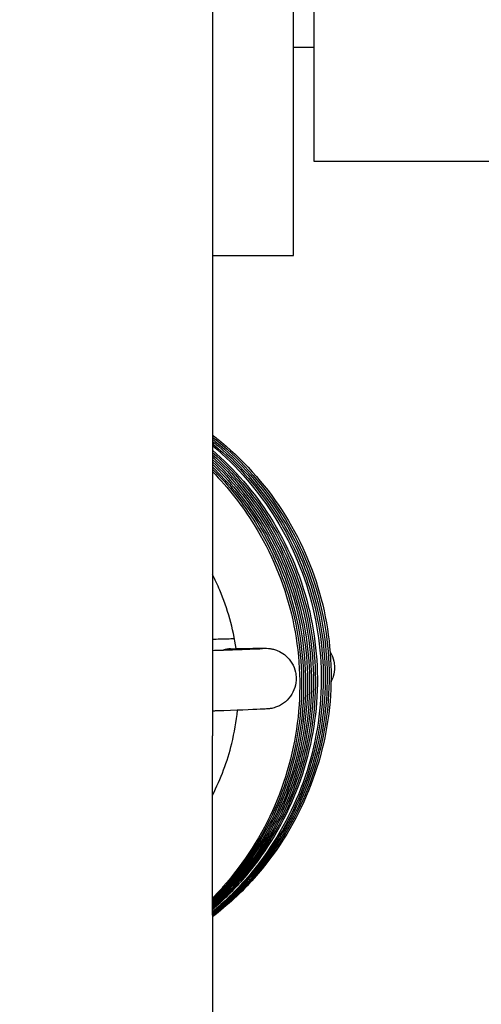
# Model space of a CAD drawing. Header units: millimetres. Extents: x 49320 to 60117, y -4209 to 20568.
# Tile 20 of 252: x 52281.396 to 52282.307, y -1961.715 to -1959.772. Entities that reach past the tile are written whole.
import ezdxf

# ---------------------------------------------------------------- set-up
doc = ezdxf.new("R2010")
doc.units = ezdxf.units.MM
doc.layers.add('_mt_hatch żelbet', color=8, linetype='Continuous', lineweight=9)
doc.layers.add('_mt_widok', color=253, linetype='Continuous')
doc.layers.add('ARCATA', color=4, linetype='Continuous')

# ---------------------------------------------------------------- blocks, each defined once
blk = doc.blocks.new('WINDA 1 DZ')
at = {"layer": 'ARCATA', "color": 5, "true_color": 0x1414ff}
for p, q in [((45.2, 83.8691), (45.2, 76.8148)), ((45.36, 77.763), (45.36, 82.585)), ((45.4, 82.399), (45.4, 77.949)), ((45.36, 78.174), (45.4, 78.174)), ((45.4, 77.949), (45.8335, 77.949)), ((45.2, 77.763), (45.36, 77.763)), ((45.2, 76.4613), (45.2, 76.8148)), ((45.2, 76.4613), (45.2, 75.5401))]:
    blk.add_line(p, q, dxfattribs=at)
blk.add_ellipse((45.2369, 76.9272), major_axis=(0.0012, -0.0598), ratio=0.876106, start_param=3.141736, end_param=3.419819, dxfattribs=at)
for points, knots in [([(45.2, 77.4088), (45.2059, 77.4042), (45.2118, 77.3995), (45.2669, 77.3538), (45.3101, 77.304), (45.3775, 77.1954), (45.4027, 77.1352), (45.4323, 77.0114), (45.4372, 76.9462), (45.4266, 76.8187), (45.4104, 76.7547), (45.3598, 76.6372), (45.3248, 76.582), (45.2576, 76.5064), (45.2298, 76.4805), (45.2, 76.4575)], [0.555799, 0.555799, 0.555799, 0.555799, 0.578256, 0.578256, 0.771377, 0.771377, 0.962663, 0.962663, 1.154215, 1.154215, 1.347406, 1.347406, 1.538784, 1.538784, 1.651352, 1.651352, 1.651352, 1.651352]), ([(45.2, 77.4047), (45.2035, 77.402), (45.207, 77.3992), (45.26, 77.3558), (45.3035, 77.3064), (45.3718, 77.1982), (45.3975, 77.1379), (45.4279, 77.0141), (45.4333, 76.9491), (45.4235, 76.8218), (45.4078, 76.7579), (45.3581, 76.6398), (45.3233, 76.5842), (45.2566, 76.5082), (45.2293, 76.4824), (45.2, 76.4594)], [0.562298, 0.562298, 0.562298, 0.562298, 0.575693, 0.575693, 0.768461, 0.768461, 0.960626, 0.960626, 1.151712, 1.151712, 1.344397, 1.344397, 1.536733, 1.536733, 1.648117, 1.648117, 1.648117, 1.648117]), ([(45.2, 77.4005), (45.2018, 77.3991), (45.2036, 77.3977), (45.2549, 77.3559), (45.2984, 77.3069), (45.3672, 77.199), (45.3929, 77.1384), (45.4236, 77.0147), (45.4293, 76.95), (45.4201, 76.8222), (45.4044, 76.7576), (45.3546, 76.6399), (45.3206, 76.585), (45.2554, 76.5097), (45.2288, 76.4841), (45.2, 76.4612)], [0.570945, 0.570945, 0.570945, 0.570945, 0.577859, 0.577859, 0.769985, 0.769985, 0.962813, 0.962813, 1.153241, 1.153241, 1.347824, 1.347824, 1.537304, 1.537304, 1.646971, 1.646971, 1.646971, 1.646971]), ([(45.2, 77.3963), (45.2037, 77.3933), (45.2073, 77.3903), (45.2588, 77.3464), (45.3008, 77.2975), (45.3679, 77.1887), (45.393, 77.127), (45.4212, 77.0024), (45.4256, 76.9382), (45.4142, 76.8109), (45.3974, 76.7463), (45.3454, 76.6296), (45.3105, 76.5755), (45.2476, 76.5051), (45.2246, 76.4831), (45.2, 76.4632)], [0.566339, 0.566339, 0.566339, 0.566339, 0.580632, 0.580632, 0.769864, 0.769864, 0.964875, 0.964875, 1.153928, 1.153928, 1.349015, 1.349015, 1.537955, 1.537955, 1.632529, 1.632529, 1.632529, 1.632529]), ([(45.2, 77.392), (45.2007, 77.3914), (45.2015, 77.3908), (45.2511, 77.3495), (45.2941, 77.3004), (45.3614, 77.1924), (45.3866, 77.1322), (45.4169, 77.0079), (45.4218, 76.9422), (45.411, 76.8146), (45.3953, 76.7512), (45.345, 76.6341), (45.3102, 76.5789), (45.2472, 76.5075), (45.2244, 76.4855), (45.2, 76.4654)], [0.579007, 0.579007, 0.579007, 0.579007, 0.581865, 0.581865, 0.773244, 0.773244, 0.964649, 0.964649, 1.157838, 1.157838, 1.349332, 1.349332, 1.540703, 1.540703, 1.635122, 1.635122, 1.635122, 1.635122]), ([(45.2, 77.3878), (45.2488, 77.347), (45.2915, 77.2976), (45.3583, 77.1894), (45.3835, 77.1293), (45.4131, 77.0053), (45.4179, 76.9399), (45.407, 76.8123), (45.3909, 76.7485), (45.3402, 76.6312), (45.3052, 76.5762), (45.2436, 76.5069), (45.2225, 76.4864), (45.2, 76.4675)], [0.581348, 0.581348, 0.581348, 0.581348, 0.772672, 0.772672, 0.963732, 0.963732, 1.156009, 1.156009, 1.348734, 1.348734, 1.53984, 1.53984, 1.627407, 1.627407, 1.627407, 1.627407]), ([(45.2, 77.3791), (45.2437, 77.3411), (45.2822, 77.2964), (45.3477, 77.1936), (45.3736, 77.1332), (45.4044, 77.0094), (45.4101, 76.9445), (45.4006, 76.8173), (45.3853, 76.7535), (45.336, 76.6352), (45.3013, 76.5793), (45.2408, 76.51), (45.2211, 76.4903), (45.2, 76.4719)], [0.593767, 0.593767, 0.593767, 0.593767, 0.767526, 0.767526, 0.960078, 0.960078, 1.151169, 1.151169, 1.343454, 1.343454, 1.536206, 1.536206, 1.619538, 1.619538, 1.619538, 1.619538]), ([(45.2, 77.3745), (45.2421, 77.3373), (45.2794, 77.2938), (45.344, 77.1923), (45.3698, 77.1317), (45.4007, 77.0075), (45.4063, 76.9423), (45.3965, 76.8153), (45.3813, 76.7519), (45.3321, 76.6338), (45.2971, 76.5778), (45.2378, 76.5099), (45.2195, 76.4914), (45.2, 76.4742)], [0.60181, 0.60181, 0.60181, 0.60181, 0.770491, 0.770491, 0.963653, 0.963653, 1.155216, 1.155216, 1.346517, 1.346517, 1.539681, 1.539681, 1.617334, 1.617334, 1.617334, 1.617334]), ([(45.2, 77.3699), (45.2413, 77.3329), (45.2777, 77.2898), (45.3412, 77.1888), (45.3667, 77.1285), (45.3973, 77.0042), (45.4025, 76.9385), (45.392, 76.8112), (45.3766, 76.7478), (45.3268, 76.6304), (45.2919, 76.575), (45.2343, 76.5092), (45.2176, 76.4923), (45.2, 76.4765)], [0.606246, 0.606246, 0.606246, 0.606246, 0.772632, 0.772632, 0.964741, 0.964741, 1.157588, 1.157588, 1.348708, 1.348708, 1.540731, 1.540731, 1.611471, 1.611471, 1.611471, 1.611471]), ([(45.2, 77.3654), (45.2405, 77.3284), (45.2762, 77.2855), (45.3385, 77.1849), (45.3638, 77.1248), (45.3938, 77.0006), (45.3986, 76.9349), (45.3877, 76.8073), (45.3718, 76.7437), (45.3214, 76.6267), (45.2865, 76.5716), (45.2304, 76.5082), (45.2156, 76.4932), (45.2, 76.4789)], [0.6087408, 0.6087408, 0.6087408, 0.6087408, 0.7732546, 0.7732546, 0.9644399, 0.9644399, 1.1575128, 1.1575128, 1.3493451, 1.3493451, 1.5405027, 1.5405027, 1.6035617, 1.6035617, 1.6035617, 1.6035617]), ([(45.2, 77.3606), (45.2392, 77.324), (45.2739, 77.282), (45.3362, 77.1815), (45.3614, 77.1199), (45.3901, 76.9953), (45.3947, 76.9309), (45.3836, 76.8036), (45.3669, 76.7391), (45.3154, 76.6222), (45.2805, 76.5678), (45.2264, 76.507), (45.2135, 76.4938), (45.2, 76.4813)], [0.6076678, 0.6076678, 0.6076678, 0.6076678, 0.7684554, 0.7684554, 0.9633336, 0.9633336, 1.1527402, 1.1527402, 1.3475025, 1.3475025, 1.5368425, 1.5368425, 1.592026, 1.592026, 1.592026, 1.592026]), ([(45.2, 77.356), (45.238, 77.3198), (45.2716, 77.2785), (45.333, 77.1788), (45.3583, 77.1172), (45.3865, 76.9925), (45.3907, 76.9282), (45.3793, 76.8009), (45.3627, 76.7363), (45.3107, 76.6195), (45.2756, 76.5654), (45.2229, 76.5065), (45.2117, 76.495), (45.2, 76.4839)], [0.613749, 0.613749, 0.613749, 0.613749, 0.770983, 0.770983, 0.9659352, 0.9659352, 1.1551507, 1.1551507, 1.3501249, 1.3501249, 1.5393613, 1.5393613, 1.5875162, 1.5875162, 1.5875162, 1.5875162]), ([(45.2, 77.3509), (45.2339, 77.3181), (45.2641, 77.2811), (45.3245, 77.1869), (45.3511, 77.1258), (45.3815, 77.0016), (45.3866, 76.9373), (45.3773, 76.8101), (45.3621, 76.7457), (45.3124, 76.6278), (45.2778, 76.5727), (45.2246, 76.5117), (45.2126, 76.499), (45.2, 76.4868)], [0.6361686, 0.6361686, 0.6361686, 0.6361686, 0.777487, 0.777487, 0.9726373, 0.9726373, 1.1619673, 1.1619673, 1.3557343, 1.3557343, 1.5464633, 1.5464633, 1.5987892, 1.5987892, 1.5987892, 1.5987892]), ([(45.2, 77.3458), (45.231, 77.3154), (45.2589, 77.2817), (45.3186, 77.1911), (45.3454, 77.1294), (45.3764, 77.0057), (45.3827, 76.9424), (45.3747, 76.8157), (45.3599, 76.7509), (45.3113, 76.6319), (45.2771, 76.5761), (45.2244, 76.5143), (45.2125, 76.5015), (45.2, 76.4892)], [0.6471101, 0.6471101, 0.6471101, 0.6471101, 0.7768851, 0.7768851, 0.9735006, 0.9735006, 1.160378, 1.160378, 1.3549148, 1.3549148, 1.5466899, 1.5466899, 1.598981, 1.598981, 1.598981, 1.598981]), ([(45.2, 77.3414), (45.2321, 77.3094), (45.2607, 77.2736), (45.3184, 77.1813), (45.3438, 77.121), (45.3742, 76.9967), (45.3793, 76.931), (45.3686, 76.8035), (45.3531, 76.7401), (45.3031, 76.6229), (45.2682, 76.5676), (45.2177, 76.5102), (45.209, 76.5009), (45.2, 76.4919)], [0.6373347, 0.6373347, 0.6373347, 0.6373347, 0.7730343, 0.7730343, 0.9647443, 0.9647443, 1.1578625, 1.1578625, 1.3491193, 1.3491193, 1.5407695, 1.5407695, 1.578836, 1.578836, 1.578836, 1.578836]), ([(45.2, 77.3365), (45.2312, 77.3048), (45.2589, 77.2694), (45.3156, 77.1777), (45.3408, 77.1176), (45.3706, 76.9935), (45.3754, 76.9279), (45.3645, 76.8003), (45.3484, 76.7366), (45.2978, 76.6195), (45.2629, 76.5644), (45.214, 76.5093), (45.2071, 76.5019), (45.2, 76.4947)], [0.6399425, 0.6399425, 0.6399425, 0.6399425, 0.7730573, 0.7730573, 0.9641393, 0.9641393, 1.1568801, 1.1568801, 1.3491325, 1.3491325, 1.5402311, 1.5402311, 1.5705191, 1.5705191, 1.5705191, 1.5705191]), ([(45.2469, 76.9872), (45.2409, 77.0269), (45.2298, 77.066), (45.2099, 77.1131), (45.2051, 77.1233), (45.2, 77.1334)], [0.6498173, 0.6498173, 0.6498173, 0.6498173, 0.7699354, 0.7699354, 0.8038674, 0.8038674, 0.8038674, 0.8038674]), ([(45.2, 77.006), (45.21, 77.0062), (45.2197, 77.0064), (45.2339, 77.0068), (45.2387, 77.0069), (45.2435, 77.007)], [1.23421429, 1.23421429, 1.23421429, 1.23421429, 1.27430399, 1.27430399, 1.29575196, 1.29575196, 1.29575196, 1.29575196]), ([(45.2, 76.9837), (45.2103, 76.984), (45.2198, 76.9843), (45.2581, 76.9857), (45.2796, 76.9865), (45.2941, 76.9871), (45.2966, 76.9873), (45.2984, 76.9874), (45.2987, 76.9874), (45.2987, 76.9874)], [1.4249032, 1.4249032, 1.4249032, 1.4249032, 1.4771173, 1.4771173, 1.6520452, 1.6520452, 1.701464, 1.701464, 1.7215428, 1.7215428, 1.7215428, 1.7215428]), ([(45.2357, 76.987), (45.2644, 76.9876), (45.2847, 76.9879), (45.2995, 76.988), (45.302, 76.988), (45.306, 76.9879), (45.3069, 76.9879), (45.3112, 76.9875), (45.3123, 76.9874), (45.3146, 76.9871), (45.3157, 76.9869), (45.3192, 76.9862), (45.322, 76.9855), (45.3273, 76.9836), (45.33, 76.9825), (45.3369, 76.979), (45.341, 76.9762), (45.3494, 76.9688), (45.3535, 76.9639), (45.36, 76.953), (45.3624, 76.9468), (45.3645, 76.9369), (45.365, 76.9333), (45.3651, 76.9296)], [0, 0, 0, 0, 0.1763558, 0.1763558, 0.230532, 0.230532, 0.2566198, 0.2566198, 0.2631117, 0.2631117, 0.2675007, 0.2675007, 0.2763771, 0.2763771, 0.285128, 0.285128, 0.2998972, 0.2998972, 0.3186039, 0.3186039, 0.3380421, 0.3380421, 0.3490157, 0.3490157, 0.3490157, 0.3490157]), ([(45.4321, 76.9804), (45.4322, 76.9803), (45.4323, 76.9803), (45.4356, 76.9746), (45.4381, 76.9684), (45.4402, 76.9585), (45.4407, 76.9548), (45.4408, 76.9511)], [1.73089092, 1.73089092, 1.73089092, 1.73089092, 1.7312113, 1.7312113, 1.7506481, 1.7506481, 1.76177106, 1.76177106, 1.76177106, 1.76177106]), ([(45.4408, 76.9511), (45.441, 76.9446), (45.4401, 76.9381), (45.4371, 76.9284), (45.4357, 76.9249), (45.4339, 76.9216)], [0, 0, 0, 0, 0.0193053, 0.0193053, 0.03052712, 0.03052712, 0.03052712, 0.03052712]), ([(45.3651, 76.9296), (45.3652, 76.9232), (45.3643, 76.9166), (45.3606, 76.9043), (45.3576, 76.8984), (45.3501, 76.8878), (45.3454, 76.8832), (45.3376, 76.8776), (45.3349, 76.8759), (45.3295, 76.8732), (45.3269, 76.8722), (45.3226, 76.8707), (45.3209, 76.8702), (45.3177, 76.8694), (45.3162, 76.8691), (45.3141, 76.8688), (45.3133, 76.8687), (45.3116, 76.8684), (45.3109, 76.8684), (45.3088, 76.8681), (45.3077, 76.8681), (45.3033, 76.8678), (45.2995, 76.8676), (45.2779, 76.8666), (45.2481, 76.8655), (45.2049, 76.8641), (45.2025, 76.864), (45.2, 76.8639)], [0, 0, 0, 0, 0.0193053, 0.0193053, 0.0387411, 0.0387411, 0.0581903, 0.0581903, 0.0676989, 0.0676989, 0.0764209, 0.0764209, 0.0823115, 0.0823115, 0.0891819, 0.0891819, 0.0949702, 0.0949702, 0.1045286, 0.1045286, 0.1275908, 0.1275908, 0.1967703, 0.1967703, 0.4078554, 0.4078554, 0.4202521, 0.4202521, 0.4202521, 0.4202521]), ([(45.2, 76.698), (45.2165, 76.7304), (45.2293, 76.7648), (45.2434, 76.8214), (45.2472, 76.8434), (45.2496, 76.8656)], [0.3525218, 0.3525218, 0.3525218, 0.3525218, 0.4612514, 0.4612514, 0.5279915, 0.5279915, 0.5279915, 0.5279915])]:
    blk.add_open_spline(points, degree=3, knots=knots, dxfattribs=at)

msp = doc.modelspace()

# ---------------------------------------------------------------- hatches: boundary and pattern name
at = {"layer": '_mt_hatch żelbet', "ltscale": 2, "transparency": 33554687}
h = msp.add_hatch(dxfattribs=at)
h.set_pattern_fill('ANSI36', color=8)
h.set_pattern_definition([(45, (55916.9242, 1437.763), (1.683798, 6.173926), [7.9375, -1.5875, 0, -1.5875])])
edge = h.paths.add_edge_path()
edge.add_line((52283.3225, -2023), (52251.5763, -2023))
edge.add_line((52251.5763, -2023), (52251.5763, -1940.6))
edge.add_line((52251.5763, -1940.6), (52249.7263, -1940.6))
edge.add_line((52249.7263, -1940.6), (52249.6763, -1940.55))
edge.add_arc((52249.6263, -1940.55), 0.05, 0, 90)
edge.add_line((52249.6263, -1940.5), (52247.1263, -1940.5))
edge.add_line((52247.1263, -1940.5), (52247.1263, -1940.575))
edge.add_line((52247.1263, -1940.575), (52247.1013, -1940.6))
edge.add_line((52247.1013, -1940.6), (52246.9013, -1940.6))
edge.add_line((52246.9013, -1940.6), (52246.8763, -1940.575))
edge.add_line((52246.8763, -1940.575), (52246.8763, -1940.5))
edge.add_line((52246.8763, -1940.5), (52246.8263, -1940.5))
edge.add_line((52246.8263, -1940.5), (52246.8263, -1939.5))
edge.add_line((52246.8263, -1939.5), (52246.8763, -1939.5))
edge.add_line((52246.8763, -1939.5), (52246.8763, -1939.425))
edge.add_line((52246.8763, -1939.425), (52246.9013, -1939.4))
edge.add_line((52246.9013, -1939.4), (52247.1013, -1939.4))
edge.add_line((52247.1013, -1939.4), (52247.1263, -1939.425))
edge.add_line((52247.1263, -1939.425), (52247.1263, -1939.5))
edge.add_line((52247.1263, -1939.5), (52249.6263, -1939.5))
edge.add_arc((52249.6263, -1939.45), 0.05, 270, 360)
edge.add_line((52249.6763, -1939.45), (52249.7263, -1939.4))
edge.add_line((52249.7263, -1939.4), (52251.5763, -1939.4))
edge.add_line((52251.5763, -1939.4), (52251.5763, -1932.6))
edge.add_line((52251.5763, -1932.6), (52249.7263, -1932.6))
edge.add_line((52249.7263, -1932.6), (52249.6763, -1932.55))
edge.add_arc((52249.6263, -1932.55), 0.05, 0, 90)
edge.add_line((52249.6263, -1932.5), (52247.1263, -1932.5))
edge.add_line((52247.1263, -1932.5), (52247.1263, -1932.575))
edge.add_line((52247.1263, -1932.575), (52247.1013, -1932.6))
edge.add_line((52247.1013, -1932.6), (52246.9013, -1932.6))
edge.add_line((52246.9013, -1932.6), (52246.8763, -1932.575))
edge.add_line((52246.8763, -1932.575), (52246.8763, -1932.5))
edge.add_line((52246.8763, -1932.5), (52246.8263, -1932.5))
edge.add_line((52246.8263, -1932.5), (52246.8263, -1932.625))
edge.add_arc((52246.8013, -1932.625), 0.025, 270, 360, ccw=False)
edge.add_line((52246.8013, -1932.65), (52245.4513, -1932.65))
edge.add_arc((52245.4513, -1932.625), 0.025, 180, 270, ccw=False)
edge.add_line((52245.4263, -1932.6029), (52245.4263, -1932.5039))
edge.add_line((52245.4263, -1932.5039), (52244.1919, -1932.6))
edge.add_arc((52244.1763, -1932.4006), 0.2, 180, 274.4517, ccw=False)
edge.add_line((52243.9763, -1932.4006), (52243.9763, -1931.5994))
edge.add_arc((52244.1763, -1931.5994), 0.2, 85.5483, 180, ccw=False)
edge.add_line((52244.1919, -1931.4), (52245.4263, -1931.4961))
edge.add_line((52245.4263, -1931.4961), (52245.4263, -1931.3756))
edge.add_arc((52245.4513, -1931.375), 0.025, 90, 180, ccw=False)
edge.add_line((52245.4513, -1931.35), (52246.8013, -1931.35))
edge.add_arc((52246.8013, -1931.375), 0.025, 0, 90, ccw=False)
edge.add_line((52246.8263, -1931.375), (52246.8263, -1931.5))
edge.add_line((52246.8263, -1931.5), (52246.8763, -1931.5))
edge.add_line((52246.8763, -1931.5), (52246.8763, -1931.425))
edge.add_line((52246.8763, -1931.425), (52246.9013, -1931.4))
edge.add_line((52246.9013, -1931.4), (52247.1013, -1931.4))
edge.add_line((52247.1013, -1931.4), (52247.1263, -1931.425))
edge.add_line((52247.1263, -1931.425), (52247.1263, -1931.5))
edge.add_line((52247.1263, -1931.5), (52249.6263, -1931.5))
edge.add_arc((52249.6263, -1931.45), 0.05, 270, 360)
edge.add_line((52249.6763, -1931.45), (52249.7263, -1931.4))
edge.add_line((52249.7263, -1931.4), (52251.5763, -1931.4))
edge.add_line((52251.5763, -1931.4), (52251.5763, -1866.25))
edge.add_line((52251.5763, -1866.25), (52249.7263, -1866.25))
edge.add_line((52249.7263, -1866.25), (52249.6763, -1866.2))
edge.add_arc((52249.6263, -1866.2), 0.05, 0, 90)
edge.add_line((52249.6263, -1866.15), (52247.1263, -1866.15))
edge.add_line((52247.1263, -1866.15), (52247.1263, -1866.225))
edge.add_line((52247.1263, -1866.225), (52247.1013, -1866.25))
edge.add_line((52247.1013, -1866.25), (52246.9013, -1866.25))
edge.add_line((52246.9013, -1866.25), (52246.8763, -1866.225))
edge.add_line((52246.8763, -1866.225), (52246.8763, -1866.15))
edge.add_line((52246.8763, -1866.15), (52246.8263, -1866.15))
edge.add_line((52246.8263, -1866.15), (52246.8263, -1866.275))
edge.add_arc((52246.8013, -1866.275), 0.025, 270, 360, ccw=False)
edge.add_line((52246.8013, -1866.3), (52245.4513, -1866.3))
edge.add_arc((52245.4513, -1866.275), 0.025, 180, 270, ccw=False)
edge.add_line((52245.4263, -1866.275), (52245.4263, -1866.1539))
edge.add_line((52245.4263, -1866.1539), (52244.6919, -1866.25))
edge.add_arc((52244.6763, -1866.0506), 0.2, 180, 274.4517, ccw=False)
edge.add_line((52244.4763, -1866.0506), (52244.4763, -1865.2494))
edge.add_arc((52244.6763, -1865.2494), 0.2, 85.5483, 180, ccw=False)
edge.add_line((52244.6919, -1865.05), (52245.4263, -1865.1461))
edge.add_line((52245.4263, -1865.1461), (52245.4263, -1865.025))
edge.add_arc((52245.4513, -1865.025), 0.025, 90, 180, ccw=False)
edge.add_line((52245.4513, -1865), (52246.8013, -1865))
edge.add_arc((52246.8013, -1865.025), 0.025, 0, 90, ccw=False)
edge.add_line((52246.8263, -1865.025), (52246.8263, -1865.15))
edge.add_line((52246.8263, -1865.15), (52246.8763, -1865.15))
edge.add_line((52246.8763, -1865.15), (52246.8763, -1865.075))
edge.add_line((52246.8763, -1865.075), (52246.9013, -1865.05))
edge.add_line((52246.9013, -1865.05), (52247.1013, -1865.05))
edge.add_line((52247.1013, -1865.05), (52247.1263, -1865.075))
edge.add_line((52247.1263, -1865.075), (52247.1263, -1865.15))
edge.add_line((52247.1263, -1865.15), (52249.6263, -1865.15))
edge.add_arc((52249.6263, -1865.1), 0.05, 270, 360)
edge.add_line((52249.6763, -1865.1), (52249.7263, -1865.05))
edge.add_line((52249.7263, -1865.05), (52251.5763, -1865.05))
edge.add_line((52251.5763, -1865.05), (52251.5763, -1856.15))
edge.add_line((52251.5763, -1856.15), (52249.7263, -1856.15))
edge.add_line((52249.7263, -1856.15), (52249.6763, -1856.1))
edge.add_arc((52249.6263, -1856.1), 0.05, 0, 90)
edge.add_line((52249.6263, -1856.05), (52247.1263, -1856.05))
edge.add_line((52247.1263, -1856.05), (52247.1263, -1856.125))
edge.add_line((52247.1263, -1856.125), (52247.1013, -1856.15))
edge.add_line((52247.1013, -1856.15), (52246.9013, -1856.15))
edge.add_line((52246.9013, -1856.15), (52246.8763, -1856.125))
edge.add_line((52246.8763, -1856.125), (52246.8763, -1856.05))
edge.add_line((52246.8763, -1856.05), (52246.8263, -1856.05))
edge.add_line((52246.8263, -1856.05), (52246.8263, -1856.175))
edge.add_arc((52246.8013, -1856.175), 0.025, 270, 360, ccw=False)
edge.add_line((52246.8013, -1856.2), (52246.4455, -1856.2))
edge.add_spline(control_points=[(52246.4364, -1856.189), (52246.4364, -1856.189), (52246.4363, -1856.1889), (52246.4357, -1856.1887), (52246.4348, -1856.1883), (52246.4317, -1856.1873), (52246.4291, -1856.1866), (52246.4222, -1856.1851), (52246.4176, -1856.1842), (52246.407, -1856.1827), (52246.4009, -1856.182), (52246.3886, -1856.1812), (52246.3824, -1856.181), (52246.3763, -1856.181)], knot_values=[0.024008, 0.024008, 0.024008, 0.024008, 0.028269, 0.028269, 0.039404, 0.039404, 0.055597, 0.055597, 0.075883, 0.075883, 0.097542, 0.097542, 0.117485, 0.117485, 0.117485, 0.117485], degree=3, periodic=0)
edge.add_line((52246.3763, -1856.181), (52245.5763, -1856.181))
edge.add_spline(control_points=[(52245.5763, -1856.1983), (52245.5705, -1856.1983), (52245.5646, -1856.1982), (52245.5452, -1856.198), (52245.5321, -1856.1977), (52245.5073, -1856.1965), (52245.4957, -1856.1957), (52245.4749, -1856.1929), (52245.4654, -1856.191), (52245.4509, -1856.1857), (52245.4454, -1856.183), (52245.4364, -1856.1756), (52245.4329, -1856.1717), (52245.4278, -1856.1618), (52245.4263, -1856.1559), (52245.4263, -1856.1503)], knot_values=[0, 0, 0, 0, 0.0173, 0.0173, 0.057137, 0.057137, 0.096974, 0.096974, 0.13681, 0.13681, 0.163111, 0.163111, 0.180869, 0.180869, 0.199184, 0.199184, 0.199184, 0.199184], degree=3, periodic=0)
edge.add_line((52245.4263, -1856.1503), (52245.4263, -1856.0539))
edge.add_line((52245.4263, -1856.0539), (52244.6919, -1856.15))
edge.add_arc((52244.6763, -1855.9506), 0.2, 180, 274.4517, ccw=False)
edge.add_line((52244.4763, -1855.9506), (52244.4763, -1855.1494))
edge.add_arc((52244.6763, -1855.1494), 0.2, 85.5483, 180, ccw=False)
edge.add_line((52244.6919, -1854.95), (52245.4263, -1855.0461))
edge.add_line((52245.4263, -1855.0461), (52245.4263, -1854.925))
edge.add_arc((52245.4513, -1854.925), 0.025, 90, 180, ccw=False)
edge.add_line((52245.4513, -1854.9), (52246.8013, -1854.9))
edge.add_arc((52246.8013, -1854.925), 0.025, 0, 90, ccw=False)
edge.add_line((52246.8263, -1854.925), (52246.8263, -1855.05))
edge.add_line((52246.8263, -1855.05), (52246.8763, -1855.05))
edge.add_line((52246.8763, -1855.05), (52246.8763, -1854.975))
edge.add_line((52246.8763, -1854.975), (52246.9013, -1854.95))
edge.add_line((52246.9013, -1854.95), (52247.1013, -1854.95))
edge.add_line((52247.1013, -1854.95), (52247.1263, -1854.975))
edge.add_line((52247.1263, -1854.975), (52247.1263, -1855.05))
edge.add_line((52247.1263, -1855.05), (52249.6263, -1855.05))
edge.add_arc((52249.6263, -1855), 0.05, 270, 360)
edge.add_line((52249.6763, -1855), (52249.7263, -1854.95))
edge.add_line((52249.7263, -1854.95), (52251.5763, -1854.95))
edge.add_line((52251.5763, -1854.95), (52251.5763, -1829))
edge.add_line((52251.5763, -1829), (52283.3225, -1829))
edge.add_line((52283.3225, -1829), (52283.3225, -1814.1005))
edge.add_line((52283.3225, -1814.1005), (52236.5763, -1814.1005))
edge.add_line((52236.5763, -1814.1005), (52236.5763, -2038))
edge.add_line((52236.5763, -2038), (52283.3225, -2038))
edge.add_line((52283.3225, -2038.0001), (52283.3225, -2023))
h.paths.add_polyline_path([(52431.5763, -1814.1005), (52283.3225, -1814.1005), (52283.3225, -1829), (52416.5763, -1829), (52416.5713, -1929.1), (52416.5713, -1928.2), (52415.3013, -1928.2), (52414.9013, -1928.2), (52415.9013, -1929.2), (52415.9013, -1942.8), (52414.9013, -1943.8), (52415.3013, -1943.8), (52416.5713, -1943.8), (52416.5763, -1942.9), (52416.5763, -2012), (52431.5763, -2027)])
h.paths.add_polyline_path([(52394.7763, -2014.6463), (52434.3763, -2014.6463)])
h.paths.add_polyline_path([(52431.5763, -2038), (52431.5763, -2027), (52416.5763, -2012), (52416.5763, -2023), (52409.5763, -2023), (52409.5763, -2038)])
edge = h.paths.add_edge_path(flags=16)
edge.add_spline(control_points=[(52245.438, -1939.3876), (52245.4384, -1939.3871), (52245.4389, -1939.3867), (52245.4455, -1939.38), (52245.4525, -1939.3759), (52245.4601, -1939.3726)], knot_values=[0.127222, 0.127222, 0.127222, 0.127222, 0.129604, 0.129604, 0.161729, 0.161729, 0.161729, 0.161729], degree=3, periodic=0)
edge = h.paths.add_edge_path(flags=16)
edge.add_arc((52244.1763, -1940.4006), 0.2, 180, 274.4517, ccw=False)
edge.add_line((52243.9763, -1940.4006), (52243.9763, -1939.5994))
edge.add_arc((52244.1763, -1939.5994), 0.2, 85.5483, 180, ccw=False)
edge.add_line((52244.1919, -1939.4), (52245.4263, -1939.4961))
edge.add_line((52245.4263, -1939.4961), (52245.4263, -1940.0967))
edge.add_spline(control_points=[(52245.4263, -1940.0967), (52245.4263, -1940.0972), (52245.4263, -1940.0977), (52245.4265, -1940.1138), (52245.4288, -1940.1293), (52245.4382, -1940.1589), (52245.4451, -1940.173), (52245.4607, -1940.1946), (52245.4681, -1940.2027), (52245.4763, -1940.2099)], knot_values=[0.091168, 0.091168, 0.091168, 0.091168, 0.092523, 0.092523, 0.132421, 0.132421, 0.171812, 0.171812, 0.199493, 0.199493, 0.199493, 0.199493], degree=3, periodic=0)
edge.add_spline(control_points=[(52245.4763, -1940.2099), (52245.4798, -1940.2129), (52245.4833, -1940.2158), (52245.4999, -1940.2277), (52245.5142, -1940.2348), (52245.5444, -1940.2444), (52245.5605, -1940.2469), (52245.5763, -1940.2469)], knot_values=[0, 0, 0, 0, 0.011492, 0.011492, 0.051269, 0.051269, 0.091168, 0.091168, 0.091168, 0.091168], degree=3, periodic=0)
edge.add_line((52245.5763, -1940.2469), (52246.3763, -1940.2469))
edge.add_spline(control_points=[(52246.3763, -1940.2469), (52246.3767, -1940.2469), (52246.3771, -1940.2469), (52246.3826, -1940.247), (52246.3877, -1940.2478), (52246.3975, -1940.2509), (52246.4022, -1940.2532), (52246.4106, -1940.2589), (52246.4143, -1940.2624), (52246.4204, -1940.27), (52246.4226, -1940.2741), (52246.4256, -1940.2824), (52246.4263, -1940.2866), (52246.4263, -1940.2906)], knot_values=[0, 0, 0, 0, 0.001746, 0.001746, 0.02414, 0.02414, 0.046992, 0.046992, 0.070489, 0.070489, 0.093985, 0.093985, 0.117481, 0.117481, 0.117481, 0.117481], degree=3, periodic=0)
edge.add_spline(control_points=[(52246.4263, -1940.2964), (52246.4263, -1940.3017), (52246.4251, -1940.3073), (52246.42, -1940.3174), (52246.4161, -1940.322), (52246.4072, -1940.3292), (52246.4016, -1940.3323), (52246.3893, -1940.3364), (52246.3826, -1940.3374), (52246.3763, -1940.3374)], knot_values=[-0.075489, -0.075489, -0.075489, -0.075489, -0.056592, -0.056592, -0.037695, -0.037695, -0.018848, -0.018848, 0, 0, 0, 0], degree=3, periodic=0)
edge.add_line((52246.3763, -1940.3374), (52245.5763, -1940.3374))
edge.add_spline(control_points=[(52245.5763, -1940.3374), (52245.5576, -1940.3374), (52245.5376, -1940.3404), (52245.5008, -1940.3523), (52245.4841, -1940.3612), (52245.4569, -1940.3815), (52245.4451, -1940.3943), (52245.4298, -1940.4207), (52245.4263, -1940.4342), (52245.4263, -1940.4458)], knot_values=[0.959969, 0.959969, 0.959969, 0.959969, 1.016264, 1.016264, 1.07256, 1.07256, 1.132171, 1.132171, 1.191783, 1.191783, 1.191783, 1.191783], degree=3, periodic=0)
edge.add_line((52245.4263, -1940.4458), (52245.4263, -1940.4864))
edge.add_line((52245.4263, -1940.5039), (52244.1919, -1940.6))
h.paths.add_polyline_path([(52424.0558, -1941.7, -0.437158), (52424.2713, -1941.8994), (52424.2713, -1942.7006, -0.437158), (52424.0558, -1942.9), (52422.8213, -1942.8039), (52422.8213, -1942.925, -0.414214), (52422.7963, -1942.95), (52421.4463, -1942.95, -0.414214), (52421.4213, -1942.925), (52421.4213, -1942.8), (52421.3713, -1942.8), (52421.3713, -1942.875), (52421.3463, -1942.9), (52421.1463, -1942.9), (52421.1213, -1942.875), (52421.1213, -1942.8), (52418.6213, -1942.8, 0.414214), (52418.5713, -1942.85), (52418.5213, -1942.9), (52418.5213, -1941.7), (52418.5713, -1941.75, 0.414214), (52418.6213, -1941.8), (52421.1213, -1941.8), (52421.1213, -1941.725), (52421.1463, -1941.7), (52421.3463, -1941.7), (52421.3713, -1941.725), (52421.3713, -1941.8), (52421.4213, -1941.8), (52421.4213, -1941.675, -0.414214), (52421.4463, -1941.65), (52422.7963, -1941.65, -0.414214), (52422.8213, -1941.675), (52422.8213, -1941.7961)], flags=16)
edge = h.paths.add_edge_path(flags=16)
edge.add_line((52421.5713, -1929.0538), (52422.6713, -1929.0538))
edge.add_spline(control_points=[(52422.6713, -1929.0565), (52422.6848, -1929.0565), (52422.6983, -1929.0568), (52422.7243, -1929.0581), (52422.7368, -1929.0591), (52422.76, -1929.0622), (52422.7706, -1929.0642), (52422.7901, -1929.0704), (52422.799, -1929.0743), (52422.8099, -1929.0841), (52422.8127, -1929.0872), (52422.8185, -1929.0963), (52422.8208, -1929.1029), (52422.8213, -1929.1104), (52422.8213, -1929.1113), (52422.8213, -1929.1122)], knot_values=[0, 0, 0, 0, 0.039334, 0.039334, 0.078667, 0.078667, 0.118001, 0.118001, 0.157334, 0.157334, 0.171979, 0.171979, 0.193578, 0.193578, 0.196668, 0.196668, 0.196668, 0.196668], degree=3, periodic=0)
edge.add_line((52422.8213, -1929.1122), (52422.8213, -1929.1961))
edge.add_line((52422.8213, -1929.1961), (52424.0558, -1929.1))
edge.add_arc((52424.0713, -1929.2994), 0.2, 360, 94.4517, ccw=False)
edge.add_line((52424.2713, -1929.2994), (52424.2713, -1930.1006))
edge.add_arc((52424.0713, -1930.1006), 0.2, 265.5483, 360, ccw=False)
edge.add_line((52424.0558, -1930.3), (52422.8213, -1930.2039))
edge.add_line((52422.8213, -1930.2039), (52422.8213, -1930.319))
edge.add_arc((52422.7963, -1930.325), 0.025, 270, 360, ccw=False)
edge.add_line((52422.7963, -1930.35), (52421.4463, -1930.35))
edge.add_arc((52421.4463, -1930.325), 0.025, 180, 270, ccw=False)
edge.add_line((52421.4213, -1930.325), (52421.4213, -1930.2))
edge.add_line((52421.4213, -1930.2), (52421.3713, -1930.2))
edge.add_line((52421.3713, -1930.2), (52421.3713, -1930.275))
edge.add_line((52421.3713, -1930.275), (52421.3463, -1930.3))
edge.add_line((52421.3463, -1930.3), (52421.1463, -1930.3))
edge.add_line((52421.1463, -1930.3), (52421.1213, -1930.275))
edge.add_line((52421.1213, -1930.275), (52421.1213, -1930.2))
edge.add_line((52421.1213, -1930.2), (52418.6213, -1930.2))
edge.add_arc((52418.6213, -1930.25), 0.05, 90, 180)
edge.add_line((52418.5713, -1930.25), (52418.5213, -1930.3))
edge.add_line((52418.5213, -1930.3), (52416.5763, -1930.3))
edge.add_line((52416.5713, -1930.3), (52416.5713, -1929.1))
edge.add_line((52416.5763, -1929.1), (52418.5213, -1929.1))
edge.add_line((52418.5213, -1929.1), (52418.5713, -1929.15))
edge.add_arc((52418.6213, -1929.15), 0.05, 180, 270)
edge.add_line((52418.6213, -1929.2), (52421.1213, -1929.2))
edge.add_line((52421.1213, -1929.2), (52421.1213, -1929.125))
edge.add_line((52421.1213, -1929.125), (52421.1463, -1929.1))
edge.add_line((52421.1463, -1929.1), (52421.3463, -1929.1))
edge.add_line((52421.3463, -1929.1), (52421.3713, -1929.125))
edge.add_line((52421.3713, -1929.125), (52421.3713, -1929.2))
edge.add_line((52421.3713, -1929.2), (52421.4213, -1929.2))
edge.add_line((52421.4213, -1929.2), (52421.4213, -1929.1122))
edge.add_spline(control_points=[(52421.4213, -1929.1053), (52421.4213, -1929.1039), (52421.4214, -1929.1025), (52421.4223, -1929.0949), (52421.4248, -1929.0886), (52421.4308, -1929.0801), (52421.4338, -1929.0772), (52421.445, -1929.0684), (52421.4538, -1929.0651), (52421.4729, -1929.06), (52421.4834, -1929.0583), (52421.5063, -1929.0558), (52421.5187, -1929.055), (52421.5445, -1929.054), (52421.5579, -1929.0538), (52421.5713, -1929.0538)], knot_values=[0, 0, 0, 0, 0.004418, 0.004418, 0.024591, 0.024591, 0.039334, 0.039334, 0.078667, 0.078667, 0.118001, 0.118001, 0.157334, 0.157334, 0.196668, 0.196668, 0.196668, 0.196668], degree=3, periodic=0)
edge = h.paths.add_edge_path(flags=16)
edge.add_spline(control_points=[(52422.8213, -1929.1122), (52422.8213, -1929.1113), (52422.8213, -1929.1104), (52422.8208, -1929.1029), (52422.8185, -1929.0963), (52422.8127, -1929.0872), (52422.8099, -1929.0841), (52422.799, -1929.0743), (52422.7901, -1929.0704), (52422.7706, -1929.0642), (52422.76, -1929.0622), (52422.7368, -1929.0591), (52422.7243, -1929.0581), (52422.6983, -1929.0568), (52422.6848, -1929.0565), (52422.6713, -1929.0565)], knot_values=[0, 0, 0, 0, 0.00309, 0.00309, 0.024689, 0.024689, 0.039334, 0.039334, 0.078667, 0.078667, 0.118001, 0.118001, 0.157334, 0.157334, 0.196668, 0.196668, 0.196668, 0.196668], degree=3, periodic=0)
edge.add_spline(control_points=[(52422.6713, -1929.0538), (52422.6761, -1929.0538), (52422.681, -1929.0538), (52422.6992, -1929.054), (52422.7125, -1929.0545), (52422.7374, -1929.0559), (52422.7493, -1929.057), (52422.7707, -1929.0602), (52422.7805, -1929.0624), (52422.7957, -1929.0682), (52422.8017, -1929.0712), (52422.8111, -1929.0792), (52422.8147, -1929.0834), (52422.8199, -1929.0935), (52422.8213, -1929.0996), (52422.8213, -1929.1053)], knot_values=[0, 0, 0, 0, 0.014118, 0.014118, 0.053458, 0.053458, 0.092798, 0.092798, 0.132138, 0.132138, 0.159634, 0.159634, 0.178131, 0.178131, 0.1967, 0.1967, 0.1967, 0.1967], degree=3, periodic=0)
h.paths.add_polyline_path([(52416.5763, -1941.7), (52416.5713, -1942.9), (52416.5713, -1941.7)], is_closed=False, flags=16)
h.paths.add_polyline_path([(52416.5763, -1930.3), (52416.5713, -1941.7), (52416.5713, -1930.3)], is_closed=False, flags=16)
edge = h.paths.add_edge_path(flags=0)
edge.add_spline(control_points=[(52422.6713, -1942.4147), (52422.6901, -1942.4147), (52422.7101, -1942.4184), (52422.7469, -1942.4333), (52422.7636, -1942.4445), (52422.7907, -1942.4709), (52422.8025, -1942.4879), (52422.8178, -1942.5243), (52422.8213, -1942.5436), (52422.8213, -1942.5611)], knot_values=[0.728155, 0.728155, 0.728155, 0.728155, 0.78445, 0.78445, 0.840746, 0.840746, 0.900357, 0.900357, 0.959969, 0.959969, 0.959969, 0.959969], degree=3, periodic=0)
edge.add_spline(control_points=[(52422.8213, -1942.5611), (52422.8213, -1942.5436), (52422.8178, -1942.5243), (52422.8025, -1942.4879), (52422.7907, -1942.4709), (52422.7636, -1942.4445), (52422.7469, -1942.4333), (52422.7101, -1942.4184), (52422.6901, -1942.4147), (52422.6713, -1942.4147)], knot_values=[0.728155, 0.728155, 0.728155, 0.728155, 0.787767, 0.787767, 0.847378, 0.847378, 0.903674, 0.903674, 0.959969, 0.959969, 0.959969, 0.959969], degree=3, periodic=0)

# ---------------------------------------------------------------- block references
at = {"layer": '_mt_widok', "ltscale": 3}
msp.add_blockref('WINDA 1 DZ', (52236.5763, -2038), dxfattribs=at)

doc.saveas('drawing.dxf')
